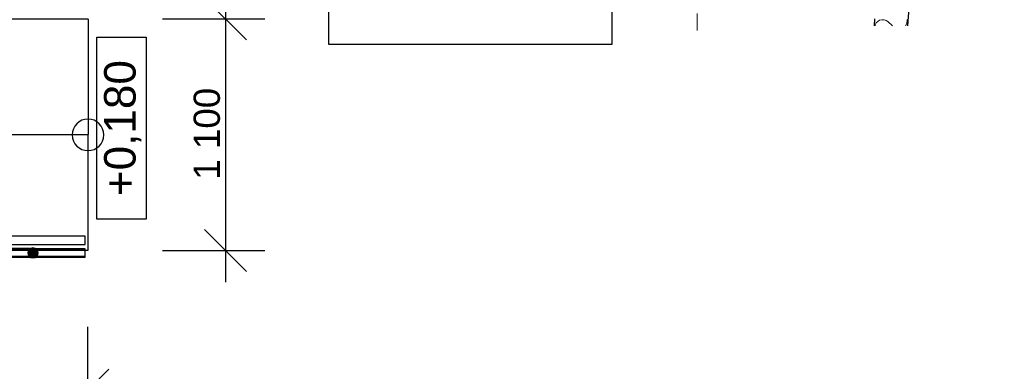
# Model space of a CAD drawing. Header units: millimetres. Extents: x 126830 to 197420, y -10585 to 21156.
# Tile 91 of 100: x 185556 to 190243, y 11079 to 12751. Entities that reach past the tile are written whole.
import ezdxf
from ezdxf.enums import TextEntityAlignment as Align

# ---------------------------------------------------------------- set-up
doc = ezdxf.new("R2010")
doc.units = ezdxf.units.MM
doc.header["$MEASUREMENT"] = 0
doc.linetypes.add('Wipeout_Contour', pattern=[1000, 0, -1000])
for name, color, linetype in [('Nové_0', 7, 'Continuous'), ('Nové_Anotace - SP', 7, 'Continuous'), ('Nové_Konstrukce - nosné', 7, 'Continuous'), ('Nové_Kóty - SP', 7, 'Continuous'), ('Nové_Výplně – Řezové', 7, 'Continuous'), ('TZB - elektroinstalace', 7, 'Continuous'), ('TZB - VZT', 7, 'Continuous')]:
    doc.layers.add(name, color=color, linetype=linetype)
doc.styles.add('GENEROVANÝ_STYL_1', font='txt')
doc.styles.add('GENEROVANÝ_STYL_2', font='txt')
doc.dimstyles.new('GENEROVANÝ_STYL__1', dxfattribs={"dimtxt": 125, "dimasz": 190, "dimexe": 0.18, "dimexo": 300, "dimgap": 0, "dimtad": 1, "dimdec": 0, "dimzin": 0, "dimdsep": 46, "dimtxsty": 'GENEROVANÝ_STYL_2', "dimblk": 'ARROWHEAD_6', "dimblk1": 'ARROWHEAD_6', "dimblk2": 'ARROWHEAD_6', "dimcen": 0.09, "dimclrd": 1, "dimclre": 1, "dimclrt": 1, "dimazin": 0, "dimtfac": 1, "dimtdec": 4, "dimtmove": 0, "dimatfit": 3, "dimfxl": 1, "dimtolj": 1, "dimtzin": 0, "dimarcsym": 0})
doc.dimstyles.new('GENEROVANÝ_STYL__3', dxfattribs={"dimtxt": 125, "dimasz": 190, "dimexe": 0.18, "dimexo": 300, "dimgap": 0, "dimtad": 1, "dimtih": 1, "dimtoh": 1, "dimdec": 0, "dimzin": 0, "dimdsep": 46, "dimtxsty": 'GENEROVANÝ_STYL_2', "dimblk": 'ARROWHEAD_6', "dimblk1": 'ARROWHEAD_6', "dimblk2": 'ARROWHEAD_6', "dimcen": 0.09, "dimclrd": 1, "dimclre": 1, "dimclrt": 1, "dimazin": 0, "dimtfac": 1, "dimtdec": 4, "dimtmove": 0, "dimatfit": 3, "dimfxl": 1, "dimtolj": 1, "dimtzin": 0, "dimarcsym": 0})

# ---------------------------------------------------------------- blocks, each defined once
blk = doc.blocks.new('Rovná rampa 25[17]_2', base_point=(185881.2, 12203.1))
at = {"layer": 'Nové_0', "color": 1, "linetype": 'Continuous', "lineweight": 25}
for p, q in [((182881.5, 12755), (182880.8, 11655)), ((185881.5, 12753.1), (182881.5, 12755)), ((185881.5, 12753.1), (185880.8, 11653.1)), ((182981.2, 12304.9), (182881.2, 12205)), ((185881.2, 12203.1), (182881.2, 12205)), ((182881.2, 12205), (182981.1, 12104.9)), ((185880.8, 11653.1), (182880.8, 11655))]:
    blk.add_line(p, q, dxfattribs=at)
at = {"layer": 'Nové_0', "color": 1, "linetype": 'Continuous', "lineweight": 25, "flags": 128}
blk.add_lwpolyline([(185806.2, 12203.1, 1), (185956.2, 12203.1, 1)], format="xyb", close=True, dxfattribs=at)
at = {"layer": 'Nové_0', "color": 8, "lineweight": 13, "style": 'GENEROVANÝ_STYL_1'}
blk.add_attdef('mainPercentage', text='', height=150, rotation=359.9646, dxfattribs=at).set_placement((184381.2, 12286.4), align=Align.MIDDLE_CENTER)
blk = doc.blocks.new('*X177', base_point=(40059.5, 0))
at = {"layer": 'Nové_Výplně – Řezové', "color": 21, "linetype": 'Continuous', "lineweight": 20, "true_color": 0xffaaaa}
for p, q in [((189659.7, 12750.5), (189649.5, 12747.9)), ((189670.2, 12750.2), (189659.7, 12750.5)), ((189680.2, 12747.1), (189670.2, 12750.2)), ((189778.9, 12733), (189780.3, 12751.5)), ((189628.2, 12725.7), (189627.4, 12722)), ((189633.1, 12735), (189628.2, 12725.7)), ((189640.4, 12742.6), (189633.1, 12735)), ((189649.5, 12747.9), (189640.4, 12742.6)), ((189689, 12741.3), (189680.2, 12747.1)), ((189711.2, 12722), (189689, 12741.3)), ((189771.9, 12722), (189778.9, 12733))]:
    blk.add_line(p, q, dxfattribs=at)
blk = doc.blocks.new('výplň_42_2', base_point=(40059.5, 0))
at = {"color": 254, "linetype": 'Wipeout_Contour', "lineweight": 0, "ltscale": 762465.650097}
blk.add_wipeout([(190083.3, 18945.4), (189622.7, 12722), (189783.1, 12722), (190242.8, 18932.6)], dxfattribs=at).dxf.layer = 'Nové_Výplně – Řezové'
at = {"layer": 'Nové_Výplně – Řezové', "color": 21, "linetype": 'Continuous', "lineweight": 20, "true_color": 0xffaaaa}
blk.add_blockref('*X177', (40059.5, 0), dxfattribs=at)
blk = doc.blocks.new('*D227', base_point=(40059.5, 0))
at = {"layer": 'Nové_Kóty - SP', "color": 1, "linetype": 'Continuous', "lineweight": 25}
for p, q in [((186536.2, 12904.3), (186536.1, 12754.3)), ((186636, 12654.3), (186436.1, 12854.4)), ((186236.1, 12754.5), (186723.6, 12754.2)), ((186536.1, 12754.3), (186535.4, 11652.8)), ((186435.5, 11752.9), (186635.3, 11552.8)), ((186235.4, 11653), (186722.9, 11652.7)), ((186535.4, 11652.8), (186535.3, 11502.8))]:
    blk.add_line(p, q, dxfattribs=at)
at = {"layer": 'Nové_Kóty - SP', "color": 1, "lineweight": 25, "insert": (186510.6, 11989.9), "char_height": 125, "attachment_point": 7, "rotation": 89.9646, "style": 'GENEROVANÝ_STYL_2'}
blk.add_mtext('\\A1;{\\pql;\\fArial|b0|i0|c0|p38;1 100}', dxfattribs=at)
blk = doc.blocks.new('ARROWHEAD_6')
at = {"color": 0, "linetype": 'Continuous', "lineweight": 0}
for p, q in [((-0.5, -0.5), (0.5, 0.5)), ((0, 0), (-1, 0))]:
    blk.add_line(p, q, dxfattribs=at)
blk = doc.blocks.new('*D230', base_point=(40059.5, 0))
at = {"layer": 'Nové_Kóty - SP', "color": 1, "linetype": 'Continuous', "lineweight": 25}
for p, q in [((180230.9, 10802.4), (180230.9, 11289.9)), ((185880.8, 10802.4), (185880.8, 11289.9)), ((180330.9, 11089.9), (180130.9, 10889.9)), ((185780.8, 10889.9), (185980.8, 11089.9)), ((180080.9, 10989.9), (180230.9, 10989.9)), ((180230.9, 10989.9), (185880.8, 10989.9)), ((185880.8, 10989.9), (186030.8, 10989.9))]:
    blk.add_line(p, q, dxfattribs=at)
at = {"layer": 'Nové_Kóty - SP', "color": 1, "lineweight": 25, "insert": (182842.2, 11014.9), "char_height": 125, "attachment_point": 7, "style": 'GENEROVANÝ_STYL_2'}
blk.add_mtext('\\A1;{\\pql;\\fArial|b0|i0|c0|p38;5\xa0650}', dxfattribs=at)

msp = doc.modelspace()

# ---------------------------------------------------------------- hatches: boundary and pattern name
at = {"linetype": 'Continuous', "lineweight": 0}
msp.add_hatch(color=255, dxfattribs=at).paths.add_polyline_path([(185644.2, 11642.2, 1), (185594.2, 11642.2, 1)])

# ---------------------------------------------------------------- linework, layer by layer
at = {"layer": 'Nové_0', "color": 1, "linetype": 'Continuous', "lineweight": 25}
for p, q in [((185867.6, 11722), (182881.5, 11724)), ((185867.6, 11682), (185867.6, 11722)), ((182881.5, 11684), (185867.6, 11682)), ((185604.2, 11662.2), (182896.4, 11664)), ((182896.4, 11624), (185604.1, 11622.2)), ((185599.2, 11657.2), (182901.4, 11659)), ((185599.2, 11657.2), (182901.4, 11659)), ((182901.4, 11629), (185599.1, 11627.2)), ((182901.4, 11629), (185599.1, 11627.2)), ((185867.5, 11662), (185634.2, 11662.1)), ((185639.1, 11627.1), (185867.5, 11627)), ((185639.1, 11627.1), (185867.5, 11627)), ((185867.5, 11657), (185639.2, 11657.1)), ((185867.5, 11657), (185639.2, 11657.1)), ((185867.5, 11622), (185867.5, 11662)), ((185867.5, 11627), (185867.5, 11657)), ((185867.5, 11627), (185867.5, 11657)), ((185634.1, 11622.1), (185867.5, 11622))]:
    msp.add_line(p, q, dxfattribs=at)
at = {"layer": 'Nové_Anotace - SP', "color": 1, "linetype": 'Continuous', "lineweight": 25, "flags": 128}
msp.add_lwpolyline([(185922.9, 11802.6), (185922.9, 12668), (186158.6, 12668), (186158.6, 11802.6)], close=True, dxfattribs=at)
at = {"layer": 'Nové_Konstrukce - nosné', "color": 1, "linetype": 'Continuous', "lineweight": 25}
for p, q in [((187025.6, 12915), (187025.6, 12635)), ((188375.6, 12635), (188375.6, 12915)), ((187025.6, 12635), (188375.6, 12635))]:
    msp.add_line(p, q, dxfattribs=at)
at = {"layer": 'TZB - elektroinstalace', "color": 1, "linetype": 'Continuous', "lineweight": 20}
msp.add_line((188781.2, 12780), (188781.2, 12700), dxfattribs=at)
at = {"layer": 'TZB - VZT', "color": 1, "linetype": 'Continuous', "lineweight": 13}
msp.add_circle((185619.2, 11642.2), 25, dxfattribs=at)

# ---------------------------------------------------------------- block references
at = {"layer": 'Nové_0', "color": 1, "linetype": 'Continuous', "lineweight": 25}
msp.add_blockref('Rovná rampa 25[17]_2', (185881.2, 12203.1), dxfattribs=at).add_auto_attribs({'mainPercentage': '12,00 %'})
at = {"layer": 'Nové_Výplně – Řezové', "color": 21, "linetype": 'Continuous', "lineweight": 20, "true_color": 0xffaaaa}
msp.add_blockref('výplň_42_2', (40059.5, 0), dxfattribs=at)

# ---------------------------------------------------------------- texts
at = {"layer": 'Nové_Anotace - SP', "color": 1, "linetype": 'Continuous', "lineweight": 25, "insert": (186046.7, 12235.3), "char_height": 150, "attachment_point": 5, "rotation": 90, "style": 'GENEROVANÝ_STYL_1'}
msp.add_mtext('\\A1;{\\pqc;\\fArial|b0|i0|c238|p38;+0,1\\fArial|b0|i0|c238|p38;80}', dxfattribs=at)

# ---------------------------------------------------------------- dimensions: what is measured, and where the dimension line sits
at = {"layer": 'Nové_Kóty - SP', "color": 1, "linetype": 'Continuous', "lineweight": 25}
dim = msp.add_linear_dim(base=(186535.4, 11652.8), p1=(185757.8, 12754.8), p2=(186082.8, 11653.1), angle=269.9646, text='1 100', dimstyle='GENEROVANÝ_STYL__1', dxfattribs=at)
dim.commit()
dim.dimension.update_dxf_attribs({"geometry": '*D227', "text_midpoint": (186448.2, 12204.6), "dimtype": 160, "text_rotation": 89.9646})
dim = msp.add_linear_dim(base=(185880.8, 10989.9), p1=(180230.9, 12754.9), p2=(185880.8, 11653.1), dimstyle='GENEROVANÝ_STYL__3', dxfattribs=at)
dim.commit()
dim.dimension.update_dxf_attribs({"geometry": '*D230', "text_midpoint": (183056.9, 11077.4), "dimtype": 160})

# ---------------------------------------------------------------- next in the draw order: linework, layer by layer
at = {"layer": 'Nové_Konstrukce - nosné', "color": 1, "linetype": 'Continuous', "lineweight": 25}
for points in [[(189783.1, 12722), (190242.8, 18932.6)], [(189625.1, 12755), (189622.7, 12722)]]:
    msp.add_lwpolyline(points, dxfattribs=at)

doc.saveas('drawing.dxf')
